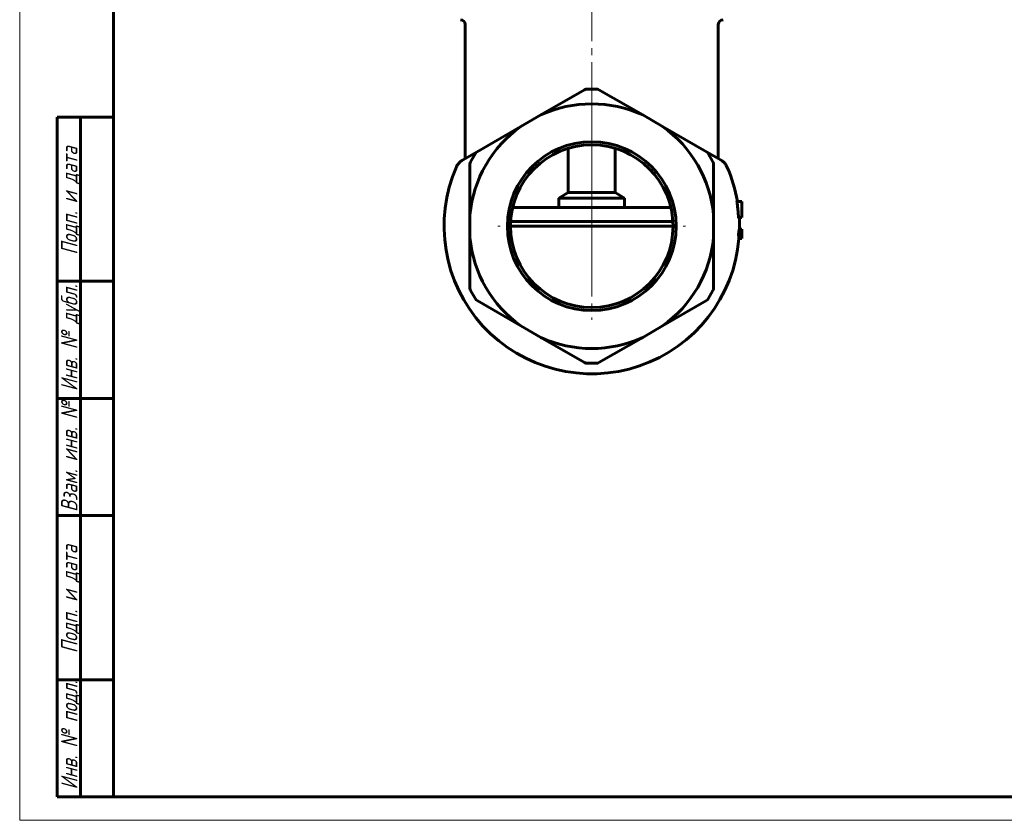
# Model space of a CAD drawing. Header units: millimetres. Extents: x 0 to 420, y 0 to 297.
# Tile 1 of 6: x 0 to 210, y 0 to 171. Entities that reach past the tile are written whole.
import ezdxf

# ---------------------------------------------------------------- set-up
doc = ezdxf.new("R2010")
doc.units = ezdxf.units.MM
for name, pattern in [('K5LT_AXLED', [19.5, 15, -1.5, 1.5, -1.5]), ('K5LT_BASIC', [0]), ('K5LT_THIN', [0])]:
    doc.linetypes.add(name, pattern=pattern)
doc.layers.add('Системный слой (1)', color=251, linetype='Continuous', true_color=0x6c6c6c)
doc.styles.add('KTEXTSTYLE', font='GOST_AU.SHX', dxfattribs={"width": 0.96, "height": 5})

# ---------------------------------------------------------------- blocks, each defined once
blk = doc.blocks.new('U28')
at = {"layer": 'Системный слой (1)', "color": 143, "linetype": 'K5LT_BASIC', "lineweight": 60, "true_color": 0x33acca}
for start, end in [(156.2609, 355.1704), (9.6246, 23.7395), (358.8139, 3.3286)]:
    blk.add_arc((122.01, 126.75), 31.5, start, end, dxfattribs=at)
blk = doc.blocks.new('U52')
at = {"layer": 'Системный слой (1)', "color": 30, "linetype": 'K5LT_AXLED', "lineweight": 18, "true_color": 0xff8000}
for q in [(122.01, 146.75), (102.01, 126.75), (142.01, 126.75), (122.01, 106.75)]:
    blk.add_line((122.01, 126.75), q, dxfattribs=at)
blk = doc.blocks.new('U53')
at = {"color": 7, "linetype": 'K5LT_THIN', "lineweight": 18, "true_color": 0xffffff}
for p, q in [((0, 0), (0, 297)), ((420, 0), (0, 0))]:
    blk.add_line(p, q, dxfattribs=at)
at = {"color": 143, "linetype": 'K5LT_BASIC', "lineweight": 60, "true_color": 0x33acca}
for p, q in [((20, 5), (20, 292)), ((8, 5), (8, 150)), ((20, 150), (8, 150)), ((13, 5), (13, 150)), ((20, 115), (8, 115)), ((20, 90), (8, 90)), ((20, 65), (8, 65)), ((20, 30), (8, 30)), ((20, 5), (8, 5)), ((415, 5), (20, 5))]:
    blk.add_line(p, q, dxfattribs=at)
at = {"color": 7, "char_height": 3.5, "attachment_point": 1, "rotation": 90, "style": 'KTEXTSTYLE'}
for s, insert in [('\\H5.0;\\W1.000;\\Q15;\\Q15;\\W0.965;\\H3.50;Подп. и дата', (8.82, 120.66)), ('\\H5.0;\\W1.000;\\Q15;\\Q15;\\W0.965;\\H3.50;Инв. № дубл.', (8.82, 91.57)), ('\\H5.0;\\W1.000;\\Q15;\\Q15;\\W0.965;\\H3.50;Взам. инв. №', (8.82, 65.8)), ('\\H5.0;\\W1.000;\\Q15;\\Q15;\\W0.965;\\H3.50;Подп. и дата', (8.82, 35.66)), ('\\H5.0;\\W1.000;\\Q15;\\Q15;\\W0.965;\\H3.50;Инв. № подл.', (8.82, 6.57))]:
    blk.add_mtext(s, dxfattribs=dict(at, insert=insert))

msp = doc.modelspace()

# ---------------------------------------------------------------- linework, layer by layer
at = {"layer": 'Системный слой (1)', "color": 30, "linetype": 'K5LT_AXLED', "lineweight": 18, "true_color": 0xff8000}
for p, q in [((122.007, 259.245), (122.007, 154.745)), ((122.007, 154.745), (122.007, 122.745))]:
    msp.add_line(p, q, dxfattribs=at)
at = {"layer": 'Системный слой (1)', "color": 143, "linetype": 'K5LT_BASIC', "lineweight": 60, "true_color": 0x33acca}
for p, q in [((95.007, 141.157), (95.007, 169.796)), ((149.007, 141.157), (149.007, 169.796)), ((111.143, 150.473), (120.476, 155.861)), ((123.038, 155.995), (120.976, 155.995)), ((123.538, 155.861), (132.871, 150.473)), ((106.89, 148.018), (111.143, 150.473)), ((132.871, 150.473), (137.124, 148.018)), ((97.557, 142.629), (106.89, 148.018)), ((137.124, 148.018), (146.457, 142.629)), ((117.007, 133.9), (117.007, 143.354)), ((127.007, 133.9), (127.007, 143.354)), ((94.418, 140.817), (97.557, 142.629)), ((97.191, 142.263), (96.16, 140.477)), ((146.457, 142.629), (149.595, 140.817)), ((147.854, 140.477), (146.823, 142.263)), ((96.026, 129.201), (96.026, 139.977)), ((147.988, 139.977), (147.988, 129.201)), ((117.007, 133.9), (115.007, 132.745)), ((115.007, 132.745), (129.007, 132.745)), ((115.007, 130.745), (115.007, 132.745)), ((117.007, 133.9), (127.007, 133.9)), ((127.007, 133.9), (129.007, 132.745)), ((129.007, 130.745), (129.007, 132.745)), ((105.13, 130.745), (138.884, 130.745)), ((152.982, 132.011), (153.988, 132.011)), ((153.052, 132.012), (153.988, 132.012)), ((153.052, 132.012), (153.052, 132.011)), ((153.988, 132.012), (153.988, 132.011)), ((153.988, 132.011), (153.988, 131.889)), ((153.988, 131.889), (153.988, 128.697)), ((96.026, 124.29), (96.026, 129.201)), ((147.988, 129.201), (147.988, 124.29)), ((153.312, 128.574), (153.988, 128.574)), ((153.988, 128.697), (153.988, 128.574)), ((139.352, 126.745), (104.662, 126.745)), ((104.691, 127.745), (139.323, 127.745)), ((153.473, 126.093), (153.988, 126.093)), ((153.988, 126.093), (153.988, 125.093)), ((96.026, 113.513), (96.026, 124.29)), ((147.988, 124.29), (147.988, 113.513)), ((153.299, 125.093), (153.988, 125.093)), ((153.367, 124.093), (153.988, 124.093)), ((153.988, 125.093), (153.988, 124.093)), ((96.16, 113.013), (97.191, 111.227)), ((146.823, 111.227), (147.854, 113.013)), ((106.89, 105.473), (97.557, 110.861)), ((146.457, 110.861), (137.124, 105.473)), ((111.143, 103.018), (106.89, 105.473)), ((137.124, 105.473), (132.871, 103.018)), ((120.476, 97.629), (111.143, 103.018)), ((132.871, 103.018), (123.538, 97.629)), ((120.976, 97.495), (123.038, 97.495))]:
    msp.add_line(p, q, dxfattribs=at)
for radius in [18, 17.345]:
    msp.add_circle((122.007, 126.745), radius, dxfattribs=at)
for centre, radius, start, end in [((94.007, 169.796), 1, 0, 90), ((150.007, 169.796), 1, 90, 180), ((120.976, 154.995), 1, 90, 120), ((123.038, 154.995), 1, 60, 90), ((122.007, 126.745), 26.097, 65.39885, 114.60115), ((122.007, 126.745), 26.097, 125.39885, 174.60115), ((122.007, 126.745), 26.097, 5.39885, 54.60115), ((98.057, 141.763), 1, 120, 150), ((145.957, 141.763), 1, 30, 60), ((97.026, 139.977), 1, 150, 180), ((146.988, 139.977), 1, 0, 30), ((122.007, 126.745), 26.097, 185.39885, 234.60115), ((122.007, 126.745), 26.097, 305.39885, 354.60115), ((97.026, 113.513), 1, 180, 210), ((146.988, 113.513), 1, 330, 0), ((98.057, 111.727), 1, 210, 240), ((145.957, 111.727), 1, 300, 330), ((122.007, 126.745), 26.097, 245.39885, 294.60115), ((120.976, 98.495), 1, 240, 270), ((123.038, 98.495), 1, 270, 300)]:
    msp.add_arc(centre, radius, start, end, dxfattribs=at)
for points, knots in [([(94.418, 140.817), (94.418, 140.817), (94.418, 140.817), (94.413, 140.814), (94.408, 140.811), (94.398, 140.805), (94.393, 140.802), (94.377, 140.793), (94.367, 140.787), (94.336, 140.768), (94.315, 140.755), (94.254, 140.715), (94.214, 140.688), (94.095, 140.604), (94.019, 140.543), (93.851, 140.396), (93.76, 140.307), (93.592, 140.118), (93.514, 140.018), (93.371, 139.809), (93.306, 139.7), (93.223, 139.538), (93.199, 139.488), (93.175, 139.434), (93.173, 139.43), (93.172, 139.426)], [0.0013145, 0.0013145, 0.0013145, 0.0013145, 0.0052581, 0.0052581, 0.1685281, 0.1685281, 0.3409998, 0.3409998, 0.6859432, 0.6859432, 1.3758299, 1.3758299, 2.7556034, 2.7556034, 5.5138359, 5.5138359, 9.1136478, 9.1136478, 12.7134598, 12.7134598, 16.3132717, 16.3132717, 17.886159, 17.886159, 17.9990596, 17.9990596, 17.9990596, 17.9990596]), ([(94.418, 140.817), (94.416, 140.816), (94.414, 140.814), (94.408, 140.811), (94.404, 140.809), (94.395, 140.804), (94.39, 140.8), (94.374, 140.791), (94.364, 140.785), (94.345, 140.773), (94.335, 140.767), (94.307, 140.75), (94.29, 140.738), (94.272, 140.727)], [0, 0, 0, 0, 0.3687606, 0.3687606, 0.9219015, 0.9219015, 1.8438029, 1.8438029, 3.4438029, 3.4438029, 5.0438029, 5.0438029, 8, 8, 8, 8]), ([(149.595, 140.817), (149.598, 140.816), (149.6, 140.815), (149.606, 140.811), (149.609, 140.809), (149.618, 140.804), (149.624, 140.801), (149.639, 140.791), (149.649, 140.785), (149.669, 140.773), (149.679, 140.767), (149.706, 140.75), (149.724, 140.739), (149.742, 140.727)], [0, 0, 0, 0, 0.3687998, 0.3687998, 0.9219995, 0.9219995, 1.843999, 1.843999, 3.443999, 3.443999, 5.043999, 5.043999, 8, 8, 8, 8]), ([(149.595, 140.817), (149.596, 140.817), (149.596, 140.817), (149.601, 140.814), (149.606, 140.811), (149.617, 140.805), (149.622, 140.802), (149.639, 140.792), (149.65, 140.785), (149.683, 140.765), (149.705, 140.751), (149.77, 140.708), (149.813, 140.679), (149.939, 140.588), (150.02, 140.523), (150.191, 140.369), (150.28, 140.279), (150.446, 140.087), (150.523, 139.986), (150.663, 139.775), (150.727, 139.665), (150.802, 139.514), (150.82, 139.475), (150.839, 139.433), (150.84, 139.43), (150.842, 139.426)], [0.0030294, 0.0030294, 0.0030294, 0.0030294, 0.0121174, 0.0121174, 0.1752795, 0.1752795, 0.359647, 0.359647, 0.7283821, 0.7283821, 1.4658522, 1.4658522, 2.9407925, 2.9407925, 5.8876437, 5.8876437, 9.4874557, 9.4874557, 13.0872676, 13.0872676, 16.6870796, 16.6870796, 17.8994314, 17.8994314, 17.9990598, 17.9990598, 17.9990598, 17.9990598]), ([(152.982, 132.011), (152.982, 132.011), (152.981, 132.011), (152.981, 132.008), (152.981, 132.005), (152.981, 132.001), (152.981, 131.995), (152.982, 131.983), (152.984, 131.968), (152.986, 131.949), (152.989, 131.93), (152.992, 131.912), (152.994, 131.899), (152.995, 131.891), (152.995, 131.889)], [0, 0, 0, 0, 0.0956401, 0.1863968, 0.2384153, 0.272833, 0.3684425, 0.4714972, 0.5818784, 0.6916678, 0.8030731, 0.893778, 0.9580369, 1, 1, 1, 1]), ([(153.3, 128.697), (153.282, 129.114), (153.244, 129.727), (153.144, 130.792), (153.062, 131.439), (152.995, 131.889)], [0, 0, 0, 0, 0.3901556, 0.5751177, 1, 1, 1, 1]), ([(153.3, 128.697), (153.3, 128.694), (153.3, 128.689), (153.3, 128.681), (153.301, 128.673), (153.301, 128.666), (153.301, 128.658), (153.302, 128.651), (153.302, 128.646), (153.302, 128.641), (153.303, 128.634), (153.303, 128.625), (153.304, 128.615), (153.305, 128.606), (153.306, 128.6), (153.306, 128.594), (153.307, 128.589), (153.308, 128.584), (153.309, 128.58), (153.309, 128.578), (153.31, 128.576), (153.311, 128.575), (153.311, 128.575), (153.311, 128.574), (153.312, 128.574), (153.312, 128.574)], [0, 0, 0, 0, 0.0467022, 0.091473, 0.1346199, 0.1751152, 0.2144976, 0.2522215, 0.2894136, 0.298968, 0.337123, 0.3931559, 0.4535183, 0.5046312, 0.5483641, 0.5892526, 0.6337528, 0.684514, 0.7419659, 0.8021005, 0.8535997, 0.8955945, 0.9292035, 0.963917, 1, 1, 1, 1]), ([(153.367, 124.093), (153.368, 124.159), (153.366, 124.337), (153.35, 124.67), (153.321, 124.937), (153.299, 125.093)], [0, 0, 0, 0, 0.1980269, 0.5313606, 1, 1, 1, 1])]:
    msp.add_open_spline(points, degree=3, knots=knots, dxfattribs=at)
msp.add_open_spline([(153.299, 125.093), (153.382, 125.426), (153.439, 125.76), (153.473, 126.093)], degree=3, dxfattribs=at)

# ---------------------------------------------------------------- block references
msp.add_blockref('U53', (0, 0))
at = {"layer": 'Системный слой (1)'}
for name in ['U52', 'U28']:
    msp.add_blockref(name, (0, 0), dxfattribs=at)

doc.saveas('drawing.dxf')
